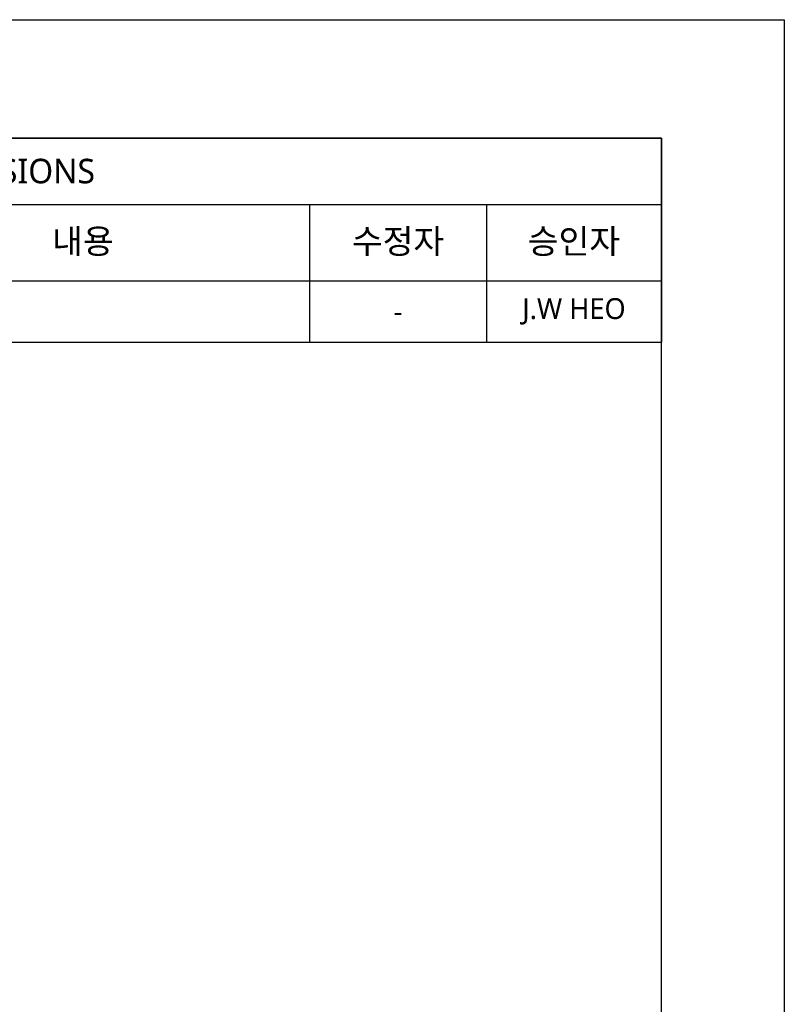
# Model space of a CAD drawing. Header units: millimetres. Extents: x 0 to 4378, y 0 to 2376.
# Tile 212 of 212: x 2865 to 3364, y 1734 to 2376. Entities that reach past the tile are written whole.
import ezdxf
from ezdxf.enums import TextEntityAlignment as Align

# ---------------------------------------------------------------- set-up
doc = ezdxf.new("R2010")
doc.units = ezdxf.units.MM
doc.header["$LTSCALE"] = 0.2
doc.layers.add('05_Section Line', color=3, linetype='Continuous')
doc.styles.add('Rainbow-2.5 Style', font='malgunsl.ttf')
doc.styles.add('Rainbow-5.0 Style', font='malgunsl.ttf')

# ---------------------------------------------------------------- blocks, each defined once
blk = doc.blocks.new('*T120')
at = {"color": 2, "transparency": 16777216}
for p, q in [((0, 0), (845.6, 0)), ((0, 0), (0, -133.01)), ((845.6, 0), (845.6, -133.01)), ((0, -43.19), (845.6, -43.19)), ((132.34, -43.19), (132.34, -133.01)), ((200.75, -43.19), (200.75, -133.01)), ((320.06, -43.19), (320.06, -133.01)), ((615.95, -43.19), (615.95, -133.01)), ((731.29, -43.19), (731.29, -133.01)), ((0, -93.02), (845.6, -93.02)), ((0, -133.01), (845.6, -133.01))]:
    blk.add_line(p, q, dxfattribs=at)
at = {"transparency": 16777216, "insert": (422.8, -21.59), "char_height": 16, "width": 823.7435, "attachment_point": 5, "style": 'Rainbow-2.5 Style'}
blk.add_mtext('REVISIONS', dxfattribs=at)
at = {"color": 7, "transparency": 16777216, "char_height": 16, "attachment_point": 5, "style": 'Rainbow-2.5 Style'}
for s, insert, width in [('ECN', (66.17, -68.11), 110.4833), ('부호', (166.55, -68.11), 46.5581), ('날짜', (260.41, -68.11), 97.4509), ('내용', (468.01, -68.11), 274.0313), ('수정자', (673.62, -68.11), 93.483), ('승인자', (788.44, -68.11), 92.4545)]:
    blk.add_mtext(s, dxfattribs=dict(at, insert=insert, width=width))
at = {"color": 4, "transparency": 16777216, "char_height": 13.6, "style": 'Rainbow-2.5 Style'}
for s, insert, width, attachment_point in [('2022.00.00', (260.41, -113.02), 97.4509, 5), ('J.W HEO', (788.44, -113.02), 92.4545, 5), ('-', (66.17, -113.02), 110.4833, 5), ('-', (166.55, -113.02), 46.5581, 5), ('-', (330.99, -113.02), 274.0313, 4), ('-', (673.62, -113.02), 93.483, 5)]:
    blk.add_mtext(s, dxfattribs=dict(at, insert=insert, width=width, attachment_point=attachment_point))
blk = doc.blocks.new('A$C869fea471123')
blk.add_lwpolyline([(0, 594), (841, 594), (841, 0), (0, 0)], close=True)
at = {"layer": '05_Section Line', "linetype": 'Continuous'}
blk.add_lwpolyline([(820.98, 20.02), (820.98, 574.68), (20.02, 574.68), (20.02, 20.02)], close=True, dxfattribs=at)
at = {"linetype": 'Continuous', "style": 'Rainbow-5.0 Style'}
for tag, p in [('PART_NAME', (743.88, 109.38)), ('DRAWING_NO', (729.87, 91.86)), ('REV', (803.46, 91.86)), ('제도', (768.41, 74.2)), ('DATE_1', (803.46, 74.2)), ('SCALE', (680.81, 69.08)), ('MATERIAL', (722.86, 69.08)), ('검도', (768.41, 60.18)), ('DATE_2', (803.46, 60.18)), ('승인', (768.41, 46.17)), ('DATE_3', (803.46, 46.17)), ('REFERENCE', (722.86, 41.05)), ('PAGE', (768.41, 32.29))]:
    blk.add_attdef(tag, text='', height=5.01, dxfattribs=at).set_placement(p, align=Align.MIDDLE_CENTER)

msp = doc.modelspace()

# ---------------------------------------------------------------- block references
at = {"xscale": 4, "yscale": 4, "zscale": 4}
msp.add_blockref('A$C869fea471123', (0, 0), dxfattribs=at)
msp.add_blockref('*T120', (2438.305, 2298.733))

doc.saveas('drawing.dxf')
